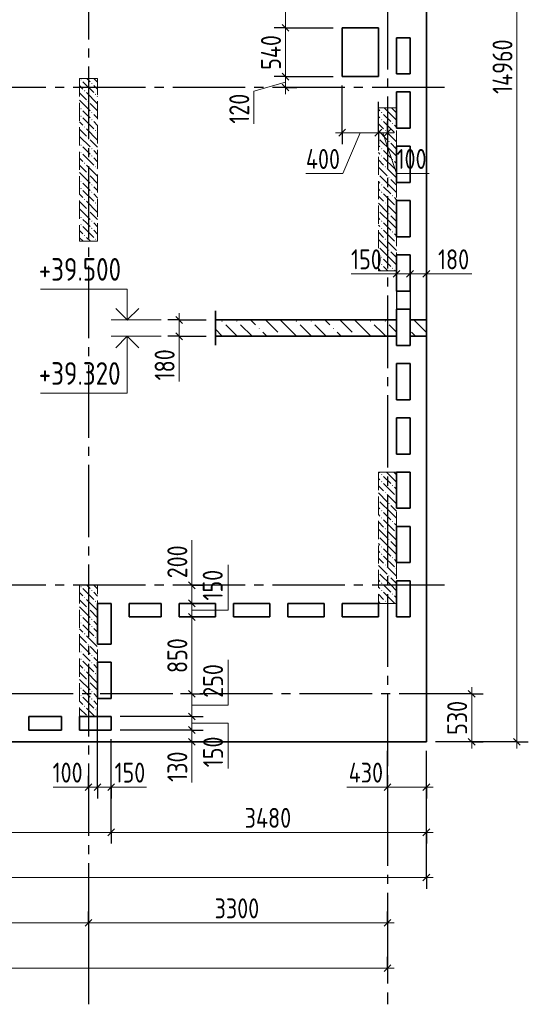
# Model space of a CAD drawing. Header units: millimetres. Extents: x 0 to 61017, y 0 to 42000.
# Tile 16 of 21: x 45220 to 50835, y 16970 to 27849. Entities that reach past the tile are written whole.
import ezdxf

# ---------------------------------------------------------------- set-up
doc = ezdxf.new("R2010")
doc.units = ezdxf.units.MM
doc.linetypes.add('______2', pattern=[270, 200, -70])
doc.linetypes.add('______5', pattern=[1100, 800, -100, 100, -100])
for name, color, linetype, lineweight in [('Standard', 7, 'Continuous', 25), ('Высотные отметки', 7, 'Continuous', 25), ('ЖБ Перекрытие верхний уровень', 7, 'Continuous', 35), ('ЖБ Пилон', 7, 'Continuous', 35), ('Наложенное сечение', 7, 'Continuous', 25), ('Оси', 40, '______5', 18), ('Размерная выноска', 7, 'Continuous', 13)]:
    doc.layers.add(name, color=color, linetype=linetype, lineweight=lineweight)
doc.styles.add('GOST 2.304-81', font='txt')

msp = doc.modelspace()

# ---------------------------------------------------------------- hatches: boundary and pattern name
at = {"layer": 'ЖБ Пилон', "linetype": 'Continuous', "lineweight": 18, "transparency": 33554687}
for points in [[(45890, 27183), (45897, 27190), (45903, 27183), (45897, 27177)], [(46010, 27143), (46017, 27150), (46023, 27143), (46017, 27137)], [(45930, 27063), (45937, 27070), (45943, 27063), (45937, 27057)], [(46050, 27023), (46057, 27030), (46063, 27023), (46057, 27017)], [(45970, 26943), (45977, 26950), (45983, 26943), (45977, 26937)], [(45890, 26863), (45897, 26870), (45903, 26863), (45897, 26857)], [(45890, 26783), (45897, 26790), (45903, 26783), (45897, 26777)], [(46010, 26823), (46017, 26830), (46023, 26823), (46017, 26817)], [(49210, 26823), (49217, 26830), (49223, 26823), (49217, 26817)], [(45930, 26663), (45937, 26670), (45943, 26663), (45937, 26657)], [(46010, 26743), (46017, 26750), (46023, 26743), (46017, 26737)], [(49210, 26743), (49217, 26750), (49223, 26743), (49217, 26737)], [(49330, 26703), (49337, 26710), (49343, 26703), (49337, 26697)], [(45970, 26543), (45977, 26550), (45983, 26543), (45977, 26537)], [(46050, 26623), (46057, 26630), (46063, 26623), (46057, 26617)], [(49180, 26547), (49183, 26543), (49180, 26540)], [(49250, 26623), (49257, 26630), (49263, 26623), (49257, 26617)], [(49370, 26583), (49377, 26590), (49380, 26587), (49380, 26580), (49377, 26577)], [(45890, 26463), (45897, 26470), (45903, 26463), (45897, 26457)], [(49290, 26503), (49297, 26510), (49303, 26503), (49297, 26497)], [(45890, 26383), (45897, 26390), (45903, 26383), (45897, 26377)], [(46010, 26423), (46017, 26430), (46023, 26423), (46017, 26417)], [(46010, 26343), (46017, 26350), (46023, 26343), (46017, 26337)], [(49210, 26423), (49217, 26430), (49223, 26423), (49217, 26417)], [(49210, 26343), (49217, 26350), (49223, 26343), (49217, 26337)], [(45930, 26263), (45937, 26270), (45943, 26263), (45937, 26257)], [(46050, 26223), (46057, 26230), (46063, 26223), (46057, 26217)], [(49250, 26223), (49257, 26230), (49263, 26223), (49257, 26217)], [(49330, 26303), (49337, 26310), (49343, 26303), (49337, 26297)], [(45970, 26143), (45977, 26150), (45983, 26143), (45977, 26137)], [(49180, 26147), (49183, 26143), (49180, 26140)], [(49290, 26103), (49297, 26110), (49303, 26103), (49297, 26097)], [(49370, 26183), (49377, 26190), (49380, 26187), (49380, 26180), (49377, 26177)], [(45890, 26063), (45897, 26070), (45903, 26063), (45897, 26057)], [(46010, 26023), (46017, 26030), (46023, 26023), (46017, 26017)], [(49210, 26023), (49217, 26030), (49223, 26023), (49217, 26017)], [(45890, 25983), (45897, 25990), (45903, 25983), (45897, 25977)], [(46010, 25943), (46017, 25950), (46023, 25943), (46017, 25937)], [(49210, 25943), (49217, 25950), (49223, 25943), (49217, 25937)], [(49330, 25903), (49337, 25910), (49343, 25903), (49337, 25897)], [(45930, 25863), (45937, 25870), (45943, 25863), (45937, 25857)], [(46050, 25823), (46057, 25830), (46063, 25823), (46057, 25817)], [(49250, 25823), (49257, 25830), (49263, 25823), (49257, 25817)], [(49370, 25783), (49377, 25790), (49380, 25787), (49380, 25780), (49377, 25777)], [(45970, 25743), (45977, 25750), (45983, 25743), (45977, 25737)], [(49180, 25747), (49183, 25743), (49180, 25740)], [(49290, 25703), (49297, 25710), (49303, 25703), (49297, 25697)], [(45890, 25663), (45897, 25670), (45903, 25663), (45897, 25657)], [(45890, 25583), (45897, 25590), (45903, 25583), (45897, 25577)], [(46010, 25623), (46017, 25630), (46023, 25623), (46017, 25617)], [(49210, 25623), (49217, 25630), (49223, 25623), (49217, 25617)], [(45930, 25463), (45937, 25470), (45943, 25463), (45937, 25457)], [(46010, 25543), (46017, 25550), (46023, 25543), (46017, 25537)], [(49210, 25543), (49217, 25550), (49223, 25543), (49217, 25537)], [(49330, 25503), (49337, 25510), (49343, 25503), (49337, 25497)], [(46050, 25423), (46057, 25430), (46063, 25423), (46057, 25417)], [(49250, 25423), (49257, 25430), (49263, 25423), (49257, 25417)], [(49370, 25383), (49377, 25390), (49380, 25387), (49380, 25380), (49377, 25377)], [(49180, 25347), (49183, 25343), (49180, 25340)], [(49290, 25303), (49297, 25310), (49303, 25303), (49297, 25297)], [(49210, 25223), (49217, 25230), (49223, 25223), (49217, 25217)], [(49210, 25143), (49217, 25150), (49223, 25143), (49217, 25137)], [(49330, 25103), (49337, 25110), (49343, 25103), (49337, 25097)], [(49210, 22823), (49217, 22830), (49223, 22823), (49217, 22817)], [(49210, 22743), (49217, 22750), (49223, 22743), (49217, 22737)], [(49250, 22623), (49257, 22630), (49263, 22623), (49257, 22617)], [(49330, 22703), (49337, 22710), (49343, 22703), (49337, 22697)], [(49180, 22547), (49183, 22543), (49180, 22540)], [(49370, 22583), (49377, 22590), (49380, 22587), (49380, 22580), (49377, 22577)], [(49210, 22423), (49217, 22430), (49223, 22423), (49217, 22417)], [(49290, 22503), (49297, 22510), (49303, 22503), (49297, 22497)], [(49210, 22343), (49217, 22350), (49223, 22343), (49217, 22337)], [(49330, 22303), (49337, 22310), (49343, 22303), (49337, 22297)], [(49250, 22223), (49257, 22230), (49263, 22223), (49257, 22217)], [(49180, 22147), (49183, 22143), (49180, 22140)], [(49290, 22103), (49297, 22110), (49303, 22103), (49297, 22097)], [(49370, 22183), (49377, 22190), (49380, 22187), (49380, 22180), (49377, 22177)], [(49210, 22023), (49217, 22030), (49223, 22023), (49217, 22017)], [(49210, 21943), (49217, 21950), (49223, 21943), (49217, 21937)], [(49330, 21903), (49337, 21910), (49343, 21903), (49337, 21897)], [(49250, 21823), (49257, 21830), (49263, 21823), (49257, 21817)], [(49370, 21783), (49377, 21790), (49380, 21787), (49380, 21780), (49377, 21777)], [(49180, 21747), (49183, 21743), (49180, 21740)], [(49290, 21703), (49297, 21710), (49303, 21703), (49297, 21697)], [(45890, 21583), (45897, 21590), (45903, 21583), (45897, 21577)], [(46010, 21543), (46017, 21550), (46023, 21543), (46017, 21537)], [(49210, 21623), (49217, 21630), (49223, 21623), (49217, 21617)], [(49210, 21543), (49217, 21550), (49223, 21543), (49217, 21537)], [(45930, 21463), (45937, 21470), (45943, 21463), (45937, 21457)], [(49330, 21503), (49337, 21510), (49343, 21503), (49337, 21497)], [(45970, 21343), (45977, 21350), (45983, 21343), (45977, 21337)], [(46050, 21423), (46057, 21430), (46063, 21423), (46057, 21417)], [(49250, 21423), (49257, 21430), (49263, 21423), (49257, 21417)], [(45890, 21263), (45897, 21270), (45903, 21263), (45897, 21257)], [(46010, 21223), (46017, 21230), (46023, 21223), (46017, 21217)], [(45890, 21183), (45897, 21190), (45903, 21183), (45897, 21177)], [(46010, 21143), (46017, 21150), (46023, 21143), (46017, 21137)], [(45930, 21063), (45937, 21070), (45943, 21063), (45937, 21057)], [(46050, 21023), (46057, 21030), (46063, 21023), (46057, 21017)], [(45970, 20943), (45977, 20950), (45983, 20943), (45977, 20937)], [(45890, 20863), (45897, 20870), (45903, 20863), (45897, 20857)], [(45890, 20783), (45897, 20790), (45903, 20783), (45897, 20777)], [(46010, 20823), (46017, 20830), (46023, 20823), (46017, 20817)], [(46010, 20743), (46017, 20750), (46023, 20743), (46017, 20737)], [(45930, 20663), (45937, 20670), (45943, 20663), (45937, 20657)], [(46050, 20623), (46057, 20630), (46063, 20623), (46057, 20617)], [(45890, 20463), (45897, 20470), (45903, 20463), (45897, 20457)], [(45970, 20543), (45977, 20550), (45983, 20543), (45977, 20537)], [(45890, 20383), (45897, 20390), (45903, 20383), (45897, 20377)], [(46010, 20423), (46017, 20430), (46023, 20423), (46017, 20417)], [(46010, 20343), (46017, 20350), (46023, 20343), (46017, 20337)], [(45930, 20263), (45937, 20270), (45943, 20263), (45937, 20257)], [(46050, 20223), (46057, 20230), (46063, 20223), (46057, 20217)]]:
    msp.add_hatch(color=7, dxfattribs=at).paths.add_polyline_path(points, flags=16)
at = {"layer": 'Наложенное сечение', "linetype": 'Continuous', "lineweight": 13, "transparency": 33554687}
for points in [[(47454, 24512), (47447, 24518), (47454, 24525), (47460, 24518)], [(47618, 24512), (47611, 24518), (47618, 24525), (47624, 24518)], [(48274, 24512), (48267, 24518), (48274, 24525), (48280, 24518)], [(48438, 24512), (48431, 24518), (48438, 24525), (48444, 24518)], [(49094, 24512), (49087, 24518), (49094, 24525), (49100, 24518)], [(49258, 24512), (49251, 24518), (49258, 24525), (49264, 24518)], [(47864, 24430), (47857, 24436), (47864, 24443), (47870, 24436)], [(48684, 24430), (48677, 24436), (48684, 24443), (48690, 24436)], [(48107, 24351), (48103, 24354), (48110, 24361), (48116, 24354), (48113, 24351)], [(48927, 24351), (48923, 24354), (48930, 24361), (48936, 24354), (48933, 24351)]]:
    msp.add_hatch(color=7, dxfattribs=at).paths.add_polyline_path(points, flags=16)

# ---------------------------------------------------------------- linework, layer by layer
at = {"layer": 'Standard', "color": 7, "linetype": 'Continuous', "lineweight": 13, "transparency": 33554687}
for p, q in [((48154, 28180), (48154, 27760)), ((48154, 27760), (48154, 27220)), ((48154, 27220), (48154, 27100)), ((48154, 27160), (47804, 27060)), ((48154, 27100), (48154, 27025)), ((47804, 27060), (47804, 26700)), ((48780, 26600), (48705, 26600)), ((49180, 26600), (48780, 26600)), ((48980, 26600), (48787, 26150)), ((49280, 26600), (49180, 26600)), ((49230, 26600), (49380, 26150)), ((49280, 26600), (49355, 26600)), ((48787, 26150), (48380, 26150)), ((49380, 26150), (49740, 26150)), ((49380, 25041), (49305, 25041)), ((49380, 25041), (49530, 25041)), ((49530, 25041), (49710, 25041)), ((49710, 25041), (49785, 25041)), ((46980, 24531), (46980, 24606)), ((46980, 24531), (46980, 24351)), ((46980, 24351), (46980, 24276)), ((47120, 21600), (47120, 21675)), ((47120, 21250), (47120, 20400)), ((50210, 20400), (50210, 20475)), ((47120, 20400), (47120, 20150)), ((47120, 20150), (47120, 20000)), ((47120, 20000), (47120, 19870)), ((47120, 19870), (47120, 19795)), ((50210, 19870), (50210, 19795)), ((50710, 19870), (50710, 19795)), ((45980, 19370), (45905, 19370)), ((46080, 19370), (45980, 19370)), ((46230, 19370), (46080, 19370)), ((46230, 19370), (46305, 19370)), ((49280, 19370), (49205, 19370)), ((49710, 19370), (49280, 19370)), ((49710, 19370), (49785, 19370)), ((41810, 18870), (46230, 18870)), ((46230, 18870), (49710, 18870)), ((49710, 18870), (49785, 18870)), ((7100, 18370), (49710, 18370)), ((49710, 18370), (49785, 18370)), ((42680, 17870), (45980, 17870)), ((45980, 17870), (49280, 17870)), ((49280, 17870), (49355, 17870)), ((49280, 17370), (7200, 17370)), ((49280, 17370), (49355, 17370))]:
    msp.add_line(p, q, dxfattribs=at)
at = {"layer": 'Standard', "color": 251, "linetype": 'Continuous', "lineweight": -3, "true_color": 0x656565, "transparency": 33554687}
for p, q in [((48154, 27760), (48029, 27760)), ((48154, 27760), (48279, 27760)), ((48154, 27760), (48680, 27760)), ((48154, 27220), (48029, 27220)), ((48154, 27220), (48279, 27220)), ((48154, 27220), (48680, 27220)), ((48154, 27100), (48029, 27100)), ((48154, 27100), (48279, 27100)), ((48154, 27100), (48154, 27100)), ((48780, 26600), (48780, 27120)), ((49180, 26600), (49180, 26940)), ((48780, 26600), (48780, 26725)), ((49180, 26600), (49180, 26725)), ((49280, 26600), (49280, 26725)), ((48780, 26600), (48780, 26475)), ((49180, 26600), (49180, 26475)), ((49280, 26600), (49280, 26475)), ((49280, 26600), (49280, 26600)), ((49380, 25041), (49380, 25166)), ((49530, 25041), (49530, 25166)), ((49710, 25041), (49710, 25166)), ((49380, 25041), (49380, 24916)), ((49380, 25041), (49380, 24631)), ((49530, 25041), (49530, 24916)), ((49530, 25041), (49530, 24631)), ((49710, 25041), (49710, 24916)), ((49710, 25041), (49710, 24631)), ((46980, 24531), (46855, 24531)), ((46980, 24531), (47105, 24531)), ((46980, 24531), (47280, 24531)), ((46980, 24351), (46855, 24351)), ((46980, 24351), (47105, 24351)), ((46980, 24351), (47280, 24351)), ((47120, 21600), (46995, 21600)), ((47120, 21600), (47245, 21600)), ((47120, 21600), (47120, 21600)), ((47120, 21400), (46995, 21400)), ((47120, 21400), (47245, 21400)), ((47120, 21400), (47120, 21400)), ((47120, 21250), (46995, 21250)), ((47120, 21250), (47245, 21250)), ((47120, 21250), (47120, 21250)), ((47120, 20400), (46995, 20400)), ((47120, 20400), (47245, 20400)), ((47120, 20400), (47120, 20400)), ((50210, 20400), (49810, 20400)), ((50210, 20400), (50085, 20400)), ((50210, 20400), (50335, 20400)), ((47120, 20150), (46995, 20150)), ((47120, 20150), (47245, 20150)), ((47120, 20000), (46995, 20000)), ((47120, 20000), (47245, 20000)), ((47120, 19870), (46995, 19870)), ((47120, 19870), (47245, 19870)), ((47120, 19870), (47120, 19870)), ((50210, 19870), (49810, 19870)), ((50710, 19870), (49810, 19870)), ((50210, 19870), (50085, 19870)), ((50210, 19870), (50335, 19870)), ((50710, 19870), (50585, 19870)), ((50710, 19870), (50835, 19870)), ((49280, 19370), (49280, 19770)), ((49710, 18870), (49710, 19770)), ((49710, 18370), (49710, 19770)), ((49710, 19370), (49710, 19770)), ((45980, 19370), (45980, 19495)), ((46080, 19370), (46080, 19495)), ((46230, 19370), (46230, 19495)), ((49280, 19370), (49280, 19495)), ((49710, 19370), (49710, 19495)), ((45980, 19370), (45980, 19245)), ((45980, 19370), (45980, 19190)), ((46080, 19370), (46080, 19245)), ((46230, 19370), (46230, 19245)), ((49280, 19370), (49280, 19245)), ((49710, 19370), (49710, 19245)), ((46230, 18870), (46230, 18995)), ((49710, 18870), (49710, 18995)), ((46230, 18870), (46230, 18745)), ((49710, 18870), (49710, 18745)), ((49710, 18370), (49710, 18495)), ((49710, 18370), (49710, 18245)), ((45980, 17870), (45980, 17995)), ((49280, 17870), (49280, 17995)), ((45980, 17870), (45980, 17745)), ((45980, 17870), (45980, 17418)), ((49280, 17870), (49280, 17745)), ((49280, 17870), (49280, 17418)), ((49280, 17370), (49280, 17495)), ((49280, 17370), (49280, 17245)), ((49280, 17370), (49280, 17320))]:
    msp.add_line(p, q, dxfattribs=at)
at = {"layer": 'Standard', "color": 7, "linetype": 'Continuous', "lineweight": 25, "transparency": 33554687}
for p, q in [((48116, 27797), (48191, 27722)), ((48116, 27258), (48191, 27182)), ((48116, 27138), (48191, 27063)), ((48817, 26638), (48742, 26563)), ((49217, 26638), (49142, 26563)), ((49317, 26638), (49242, 26563)), ((49343, 25003), (49417, 25078)), ((49492, 25003), (49567, 25078)), ((49672, 25003), (49747, 25078)), ((46943, 24568), (47017, 24493)), ((46943, 24388), (47017, 24313)), ((47082, 21638), (47157, 21562)), ((47082, 21438), (47157, 21362)), ((47082, 21287), (47157, 21212)), ((47082, 20438), (47157, 20362)), ((50247, 20362), (50172, 20438)), ((47082, 20187), (47157, 20112)), ((47082, 20038), (47157, 19962)), ((47082, 19907), (47157, 19833)), ((50247, 19833), (50172, 19907)), ((50747, 19833), (50672, 19907)), ((46017, 19407), (45943, 19333)), ((46117, 19407), (46043, 19333)), ((46267, 19407), (46192, 19333)), ((49317, 19407), (49242, 19333)), ((49747, 19407), (49672, 19333)), ((46192, 18833), (46267, 18907)), ((49672, 18833), (49747, 18907)), ((49672, 18333), (49747, 18407)), ((45943, 17833), (46017, 17907)), ((49243, 17833), (49317, 17907)), ((49317, 17407), (49242, 17333))]:
    msp.add_line(p, q, dxfattribs=at)
at = {"layer": 'Standard', "color": 7, "linetype": 'Continuous', "lineweight": 13, "transparency": 33554687}
for points in [[(50710, 19870), (50710, 26987), (50710, 26987), (50710, 34830)], [(47120, 21600), (47120, 21543), (47120, 21543), (47120, 21437), (47120, 21437), (47120, 21400)], [(47120, 21400), (47120, 21361), (47120, 21361), (47120, 21250)], [(50210, 19870), (50210, 19931), (50210, 19931), (50210, 20400)]]:
    msp.add_lwpolyline(points, dxfattribs=at)
at = {"layer": 'Standard', "color": 251, "linetype": 'Continuous', "lineweight": -3, "true_color": 0x656565, "transparency": 33554687}
for points in [[(46080, 19370), (46080, 19387), (46080, 19387), (46080, 20250)], [(47120, 20150), (47103, 20150), (47103, 20150), (46330, 20150)], [(47120, 20000), (47103, 20000), (47103, 20000), (46330, 20000)], [(46230, 19370), (46230, 19387), (46230, 19387), (46230, 19900)], [(46230, 18870), (46230, 18887), (46230, 18887), (46230, 19900)]]:
    msp.add_lwpolyline(points, dxfattribs=at)
at = {"layer": 'Высотные отметки', "color": 7, "linetype": 'Continuous', "lineweight": 13, "transparency": 33554687}
for p, q in [((46780, 24531), (46230, 24531)), ((46780, 24351), (46230, 24351))]:
    msp.add_line(p, q, dxfattribs=at)
for points in [[(46408, 24531), (46408, 24873), (45449, 24873)], [(46408, 24351), (46408, 23721), (45449, 23721)]]:
    msp.add_lwpolyline(points, dxfattribs=at)
at = {"layer": 'Высотные отметки', "color": 7, "linetype": 'Continuous', "lineweight": 35, "transparency": 33554687}
for points in [[(46280, 24659), (46408, 24531), (46536, 24659)], [(46280, 24223), (46408, 24351), (46536, 24223)]]:
    msp.add_lwpolyline(points, dxfattribs=at)
at = {"layer": 'ЖБ Перекрытие верхний уровень', "color": 7, "linetype": 'Continuous', "lineweight": 35, "transparency": 33554687}
for p, q in [((49710, 19870), (49710, 34830)), ((49180, 27760), (48780, 27760)), ((48780, 27760), (48780, 27220)), ((49180, 27220), (49180, 27760)), ((49380, 27250), (49380, 27650)), ((49380, 27650), (49530, 27650)), ((49530, 27650), (49530, 27250)), ((48780, 27220), (49180, 27220)), ((49530, 27250), (49380, 27250)), ((49380, 26650), (49380, 27050)), ((49380, 27050), (49530, 27050)), ((49530, 27050), (49530, 26650)), ((49530, 26650), (49380, 26650)), ((49380, 26050), (49380, 26450)), ((49380, 26450), (49530, 26450)), ((49530, 26450), (49530, 26050)), ((49530, 26050), (49380, 26050)), ((49380, 25450), (49380, 25850)), ((49380, 25850), (49530, 25850)), ((49530, 25850), (49530, 25450)), ((49530, 25450), (49380, 25450)), ((49380, 24850), (49380, 25250)), ((49380, 25250), (49530, 25250)), ((49530, 25250), (49530, 24850)), ((49530, 24850), (49380, 24850)), ((49380, 24250), (49380, 24650)), ((49380, 24650), (49530, 24650)), ((49530, 24650), (49530, 24250)), ((49530, 24250), (49380, 24250)), ((49380, 23650), (49380, 24050)), ((49380, 24050), (49530, 24050)), ((49530, 24050), (49530, 23650)), ((49530, 23650), (49380, 23650)), ((49380, 23050), (49380, 23450)), ((49380, 23450), (49530, 23450)), ((49530, 23450), (49530, 23050)), ((49530, 23050), (49380, 23050)), ((49380, 22450), (49380, 22850)), ((49380, 22850), (49530, 22850)), ((49530, 22850), (49530, 22450)), ((49530, 22450), (49380, 22450)), ((49380, 21850), (49380, 22250)), ((49380, 22250), (49530, 22250)), ((49530, 22250), (49530, 21850)), ((49530, 21850), (49380, 21850)), ((49380, 21250), (49380, 21650)), ((49380, 21650), (49530, 21650)), ((49530, 21650), (49530, 21250)), ((46080, 20950), (46080, 21400)), ((46080, 21400), (46230, 21400)), ((46230, 21400), (46230, 20950)), ((46430, 21250), (46430, 21400)), ((46430, 21400), (46780, 21400)), ((46780, 21400), (46780, 21250)), ((46980, 21250), (46980, 21400)), ((46980, 21400), (47380, 21400)), ((47380, 21400), (47380, 21250)), ((47580, 21250), (47580, 21400)), ((47580, 21400), (47980, 21400)), ((47980, 21400), (47980, 21250)), ((48180, 21250), (48180, 21400)), ((48180, 21400), (48580, 21400)), ((48580, 21400), (48580, 21250)), ((48780, 21250), (48780, 21400)), ((48780, 21400), (49180, 21400)), ((49180, 21400), (49180, 21250)), ((46780, 21250), (46430, 21250)), ((47380, 21250), (46980, 21250)), ((47980, 21250), (47580, 21250)), ((48580, 21250), (48180, 21250)), ((49180, 21250), (48780, 21250)), ((49530, 21250), (49380, 21250)), ((46230, 20950), (46080, 20950)), ((46080, 20350), (46080, 20750)), ((46080, 20750), (46230, 20750)), ((46230, 20750), (46230, 20350)), ((46230, 20350), (46080, 20350)), ((45320, 20000), (45320, 20150)), ((45320, 20150), (45680, 20150)), ((45680, 20150), (45680, 20000)), ((45880, 20000), (45880, 20150)), ((45880, 20150), (46230, 20150)), ((46230, 20150), (46230, 20000)), ((45680, 20000), (45320, 20000)), ((46230, 20000), (45880, 20000)), ((28240, 19870), (49710, 19870))]:
    msp.add_line(p, q, dxfattribs=at)
at = {"layer": 'ЖБ Пилон', "color": 253, "linetype": '______2', "lineweight": 13, "true_color": 0xa0a0a0, "transparency": 33554687}
for p, q in [((45880, 27200), (45880, 25400)), ((46080, 27200), (45880, 27200)), ((46080, 25400), (46080, 27200)), ((49180, 26875), (49180, 25075)), ((49380, 26875), (49180, 26875)), ((49380, 25075), (49380, 26875)), ((45880, 25400), (46080, 25400)), ((49180, 25075), (49380, 25075)), ((49180, 22850), (49180, 21400)), ((49380, 22850), (49180, 22850)), ((49380, 21400), (49380, 22850)), ((45880, 21600), (45880, 20150)), ((46080, 21600), (45880, 21600)), ((46080, 20150), (46080, 21600)), ((49180, 21400), (49380, 21400)), ((45880, 20150), (46080, 20150))]:
    msp.add_line(p, q, dxfattribs=at)
at = {"layer": 'ЖБ Пилон', "color": 9, "linetype": 'Continuous', "lineweight": 18, "true_color": 0xc7c7c7, "transparency": 33554687}
for p, q in [((45997, 27163), (45960, 27200)), ((46040, 27200), (46080, 27160)), ((45880, 27120), (45917, 27083)), ((45917, 27163), (46037, 27043)), ((46037, 27123), (46080, 27080)), ((45880, 27040), (45957, 26963)), ((45957, 27043), (46077, 26923)), ((46080, 27000), (46077, 27003)), ((45880, 26960), (45997, 26843)), ((46080, 26840), (45997, 26923)), ((49317, 26803), (49245, 26875)), ((49325, 26875), (49380, 26820)), ((45957, 26803), (45917, 26843)), ((45917, 26763), (46037, 26643)), ((45997, 26763), (45957, 26803)), ((46037, 26803), (46080, 26760)), ((49180, 26860), (49197, 26843)), ((49197, 26763), (49180, 26780)), ((49237, 26803), (49317, 26723)), ((49317, 26803), (49380, 26740)), ((45880, 26720), (45917, 26683)), ((46037, 26723), (46080, 26680)), ((49180, 26700), (49237, 26643)), ((49237, 26723), (49357, 26603)), ((49380, 26660), (49357, 26683)), ((45880, 26640), (45957, 26563)), ((45880, 26560), (45997, 26443)), ((45957, 26643), (46077, 26523)), ((46080, 26600), (46077, 26603)), ((49180, 26620), (49277, 26523)), ((49380, 26500), (49277, 26603)), ((45957, 26403), (45917, 26443)), ((46080, 26440), (45997, 26523)), ((49180, 26460), (49197, 26443)), ((49317, 26403), (49197, 26523)), ((49317, 26483), (49380, 26420)), ((45917, 26363), (46037, 26243)), ((45997, 26363), (45957, 26403)), ((46037, 26403), (46080, 26360)), ((49197, 26363), (49180, 26380)), ((49237, 26403), (49317, 26323)), ((49317, 26403), (49380, 26340)), ((45880, 26320), (45917, 26283)), ((45880, 26240), (45957, 26163)), ((45957, 26243), (46077, 26123)), ((46037, 26323), (46080, 26280)), ((49180, 26300), (49237, 26243)), ((49180, 26220), (49277, 26123)), ((49237, 26323), (49357, 26203)), ((49380, 26260), (49357, 26283)), ((45880, 26160), (45997, 26043)), ((46080, 26040), (45997, 26123)), ((46080, 26200), (46077, 26203)), ((49317, 26003), (49197, 26123)), ((49380, 26100), (49277, 26203)), ((45957, 26003), (45917, 26043)), ((45997, 25963), (45957, 26003)), ((46037, 26003), (46080, 25960)), ((49180, 26060), (49197, 26043)), ((49237, 26003), (49317, 25923)), ((49317, 26083), (49380, 26020)), ((49317, 26003), (49380, 25940)), ((45880, 25920), (45917, 25883)), ((45917, 25963), (46037, 25843)), ((46037, 25923), (46080, 25880)), ((49197, 25963), (49180, 25980)), ((49180, 25900), (49237, 25843)), ((49237, 25923), (49357, 25803)), ((45880, 25840), (45957, 25763)), ((45957, 25843), (46077, 25723)), ((46080, 25800), (46077, 25803)), ((49180, 25820), (49277, 25723)), ((49380, 25700), (49277, 25803)), ((49380, 25860), (49357, 25883)), ((45880, 25760), (45997, 25643)), ((46080, 25640), (45997, 25723)), ((49317, 25603), (49197, 25723)), ((49317, 25683), (49380, 25620)), ((45957, 25603), (45917, 25643)), ((45997, 25563), (45957, 25603)), ((46037, 25603), (46080, 25560)), ((49180, 25660), (49197, 25643)), ((49197, 25563), (49180, 25580)), ((49237, 25603), (49317, 25523)), ((49317, 25603), (49380, 25540)), ((45880, 25520), (45917, 25483)), ((45917, 25563), (46037, 25443)), ((46037, 25523), (46080, 25480)), ((49180, 25500), (49237, 25443)), ((49237, 25523), (49357, 25403)), ((49380, 25460), (49357, 25483)), ((45880, 25440), (45920, 25400)), ((45957, 25443), (46000, 25400)), ((46080, 25400), (46077, 25403)), ((49180, 25420), (49277, 25323)), ((49380, 25300), (49277, 25403)), ((49180, 25260), (49197, 25243)), ((49317, 25203), (49197, 25323)), ((49317, 25283), (49380, 25220)), ((49197, 25163), (49180, 25180)), ((49237, 25203), (49317, 25123)), ((49317, 25203), (49380, 25140)), ((49180, 25100), (49205, 25075)), ((49237, 25123), (49285, 25075)), ((49365, 25075), (49357, 25083)), ((49190, 22850), (49197, 22843)), ((49317, 22803), (49270, 22850)), ((49350, 22850), (49380, 22820)), ((49197, 22763), (49180, 22780)), ((49237, 22803), (49317, 22723)), ((49317, 22803), (49380, 22740)), ((49180, 22700), (49237, 22643)), ((49237, 22723), (49357, 22603)), ((49380, 22660), (49357, 22683)), ((49180, 22620), (49277, 22523)), ((49317, 22403), (49197, 22523)), ((49380, 22500), (49277, 22603)), ((49180, 22460), (49197, 22443)), ((49317, 22483), (49380, 22420)), ((49197, 22363), (49180, 22380)), ((49237, 22403), (49317, 22323)), ((49237, 22323), (49357, 22203)), ((49317, 22403), (49380, 22340)), ((49180, 22300), (49237, 22243)), ((49180, 22220), (49277, 22123)), ((49380, 22100), (49277, 22203)), ((49380, 22260), (49357, 22283)), ((49317, 22003), (49197, 22123)), ((49180, 22060), (49197, 22043)), ((49197, 21963), (49180, 21980)), ((49237, 22003), (49317, 21923)), ((49317, 22083), (49380, 22020)), ((49317, 22003), (49380, 21940)), ((49180, 21900), (49237, 21843)), ((49237, 21923), (49357, 21803)), ((49380, 21860), (49357, 21883)), ((49180, 21820), (49277, 21723)), ((49380, 21700), (49277, 21803)), ((49180, 21660), (49197, 21643)), ((49317, 21603), (49197, 21723)), ((49317, 21683), (49380, 21620)), ((45917, 21563), (46037, 21443)), ((45997, 21563), (45960, 21600)), ((46040, 21600), (46080, 21560)), ((49197, 21563), (49180, 21580)), ((49237, 21603), (49317, 21523)), ((49317, 21603), (49380, 21540)), ((45880, 21520), (45917, 21483)), ((45880, 21440), (45957, 21363)), ((45957, 21443), (46077, 21323)), ((46037, 21523), (46080, 21480)), ((49180, 21500), (49237, 21443)), ((49237, 21523), (49357, 21403)), ((49380, 21460), (49357, 21483)), ((45880, 21360), (45997, 21243)), ((46080, 21240), (45997, 21323)), ((46080, 21400), (46077, 21403)), ((49180, 21420), (49200, 21400)), ((49280, 21400), (49277, 21403)), ((45957, 21203), (45917, 21243)), ((45880, 21120), (45917, 21083)), ((45917, 21163), (46037, 21043)), ((45997, 21163), (45957, 21203)), ((46037, 21203), (46080, 21160)), ((46037, 21123), (46080, 21080)), ((45880, 21040), (45957, 20963)), ((45957, 21043), (46077, 20923)), ((46080, 21000), (46077, 21003)), ((45880, 20960), (45997, 20843)), ((46080, 20840), (45997, 20923)), ((45957, 20803), (45917, 20843)), ((45997, 20763), (45957, 20803)), ((46037, 20803), (46080, 20760)), ((45880, 20720), (45917, 20683)), ((45917, 20763), (46037, 20643)), ((46037, 20723), (46080, 20680)), ((45880, 20640), (45957, 20563)), ((45957, 20643), (46077, 20523)), ((46080, 20600), (46077, 20603)), ((45880, 20560), (45997, 20443)), ((46080, 20440), (45997, 20523)), ((45957, 20403), (45917, 20443)), ((45917, 20363), (46037, 20243)), ((45997, 20363), (45957, 20403)), ((46037, 20403), (46080, 20360)), ((45880, 20320), (45917, 20283)), ((45880, 20240), (45957, 20163)), ((45957, 20243), (46050, 20150)), ((46037, 20323), (46080, 20280)), ((45880, 20160), (45890, 20150)), ((46080, 20200), (46077, 20203))]:
    msp.add_line(p, q, dxfattribs=at)
at = {"layer": 'Наложенное сечение', "color": 7, "linetype": 'Continuous', "lineweight": 35, "transparency": 33554687}
msp.add_line((47380, 24631), (47380, 24251), dxfattribs=at)
at = {"layer": 'Наложенное сечение', "color": 7, "linetype": 'Continuous', "lineweight": 13, "transparency": 33554687}
for p, q in [((47769, 24531), (47823, 24477)), ((47933, 24531), (48069, 24395)), ((48097, 24531), (48277, 24351)), ((48589, 24531), (48643, 24477)), ((48753, 24531), (48889, 24395)), ((48917, 24531), (49097, 24351)), ((49573, 24531), (49709, 24395)), ((47380, 24428), (47457, 24351)), ((47577, 24395), (47495, 24477)), ((47621, 24351), (47577, 24395)), ((47659, 24477), (47785, 24351)), ((47905, 24395), (47949, 24351)), ((48397, 24395), (48315, 24477)), ((48441, 24351), (48397, 24395)), ((48479, 24477), (48605, 24351)), ((48725, 24395), (48769, 24351)), ((49217, 24395), (49135, 24477)), ((49261, 24351), (49217, 24395)), ((49299, 24477), (49380, 24396)), ((49545, 24395), (49589, 24351))]:
    msp.add_line(p, q, dxfattribs=at)
at = {"layer": 'Наложенное сечение', "color": 7, "linetype": 'Continuous', "lineweight": 35, "transparency": 33554687}
for points in [[(47380, 24531), (49380, 24531), (49380, 24351), (47380, 24351)], [(49530, 24531), (49710, 24531), (49710, 24351), (49530, 24351), (49530, 24531)]]:
    msp.add_lwpolyline(points, dxfattribs=at)
at = {"layer": 'Оси', "color": 8, "linetype": '______5', "lineweight": -3, "transparency": 33554687}
for p, q in [((49280, 35800), (49280, 16970)), ((45980, 35030), (45980, 16970)), ((49910, 27100), (4600, 27100)), ((49910, 21600), (4600, 21600)), ((50210, 20400), (4600, 20400))]:
    msp.add_line(p, q, dxfattribs=at)
at = {"layer": 'Размерная выноска', "color": 7, "linetype": 'Continuous', "lineweight": 13, "transparency": 33554687}
for p, q in [((49380, 25041), (48880, 25041)), ((49710, 25041), (50210, 25041)), ((46980, 24351), (46980, 23851)), ((47120, 21600), (47120, 22100)), ((47120, 19870), (47120, 19420)), ((45980, 19370), (45590, 19370)), ((46230, 19370), (46620, 19370)), ((49280, 19370), (48830, 19370))]:
    msp.add_line(p, q, dxfattribs=at)
for points in [[(47120, 21325), (47520, 21325), (47520, 21825)], [(47120, 20275), (47520, 20275), (47520, 20775)], [(47120, 20075), (47520, 20075), (47520, 19575)]]:
    msp.add_lwpolyline(points, dxfattribs=at)

# ---------------------------------------------------------------- texts
at = {"layer": 'Standard', "color": 7, "linetype": 'Continuous', "lineweight": 25, "transparency": 33554687, "char_height": 220, "attachment_point": 7, "rotation": 90, "style": 'GOST 2.304-81'}
for s, insert, width in [('540', (48104, 27295), 516.39), ('14960', (50660, 27029), 766.39), ('120', (47754, 26700), 485.08), ('180', (46930, 23863), 485.09), ('200', (47070, 21677), 531.97), ('150', (47461, 21431), 469.5), ('850', (47070, 20630), 516.4), ('250', (47465, 20357), 516.4), ('530', (50160, 19947), 500.81), ('150', (47465, 19589), 469.51), ('130', (47070, 19428), 469.51)]:
    msp.add_mtext(s, dxfattribs=dict(at, insert=insert, width=width))
at = {"layer": 'Standard', "color": 7, "linetype": 'Continuous', "lineweight": 25, "transparency": 33554687, "char_height": 220, "attachment_point": 7, "style": 'GOST 2.304-81'}
for s, insert, width in [('400', (48380, 26200), 531.96), ('100', (49380, 26200), 485.07), ('150', (48878, 25091), 469.51), ('180', (49838, 25091), 485.08), ('100', (45583, 19420), 485.09), ('150', (46267, 19420), 469.5), ('430', (48852, 19420), 516.4), ('3480', (47704, 18920), 657.06), ('3300', (47372, 17920), 641.48)]:
    msp.add_mtext(s, dxfattribs=dict(at, insert=insert, width=width))
at = {"layer": 'Высотные отметки', "color": 7, "linetype": 'Continuous', "lineweight": 25, "transparency": 33554687, "char_height": 250, "width": 1066.32, "attachment_point": 7, "style": 'GOST 2.304-81'}
for s, insert in [('+39.500', (45430, 24965)), ('+39.320', (45430, 23815))]:
    msp.add_mtext(s, dxfattribs=dict(at, insert=insert))

doc.saveas('drawing.dxf')
